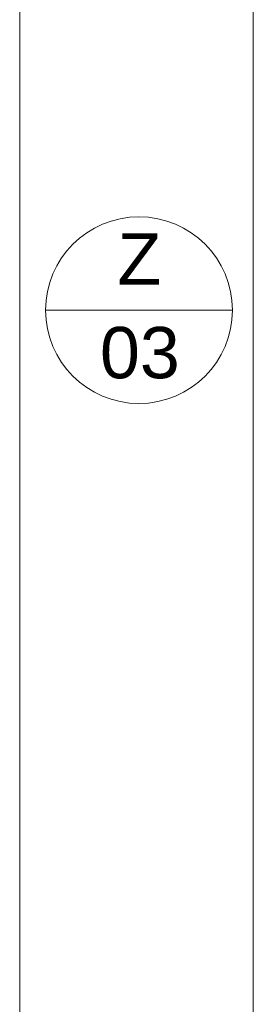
# Model space of a CAD drawing. Header units: millimetres. Extents: x 15381 to 191117, y -190522 to 367005.
# Tile 10 of 79: x 67117 to 68117, y -38771 to -34551. Entities that reach past the tile are written whole.
import ezdxf

# ---------------------------------------------------------------- set-up
doc = ezdxf.new("R2010")
doc.units = ezdxf.units.MM
doc.header["$MEASUREMENT"] = 0
doc.styles.add('GENEROVANÝ_STYL_1', font='txt')

msp = doc.modelspace()

# ---------------------------------------------------------------- linework, layer by layer
at = {"color": 7, "linetype": 'Continuous', "lineweight": 20}
for p, q in [((67117.4, -19571.8), (67117.4, -47271.8)), ((68117.4, -28303.9), (68117.4, -47271.8)), ((67228, -35796), (68028, -35796))]:
    msp.add_line(p, q, dxfattribs=at)
msp.add_circle((67628, -35796), 400, dxfattribs=at)

# ---------------------------------------------------------------- texts
at = {"color": 7, "linetype": 'Continuous', "lineweight": 20, "char_height": 220, "attachment_point": 7, "style": 'GENEROVANÝ_STYL_1'}
for s, insert in [('\\A1;{\\pql;\\fArial|b0|i0|c238|p38;Z}', (67535.4, -35687.2)), ('\\A1;{\\pql;\\fArial|b0|i0|c238|p38;03}', (67461, -36091))]:
    msp.add_mtext(s, dxfattribs=dict(at, insert=insert))

doc.saveas('drawing.dxf')
